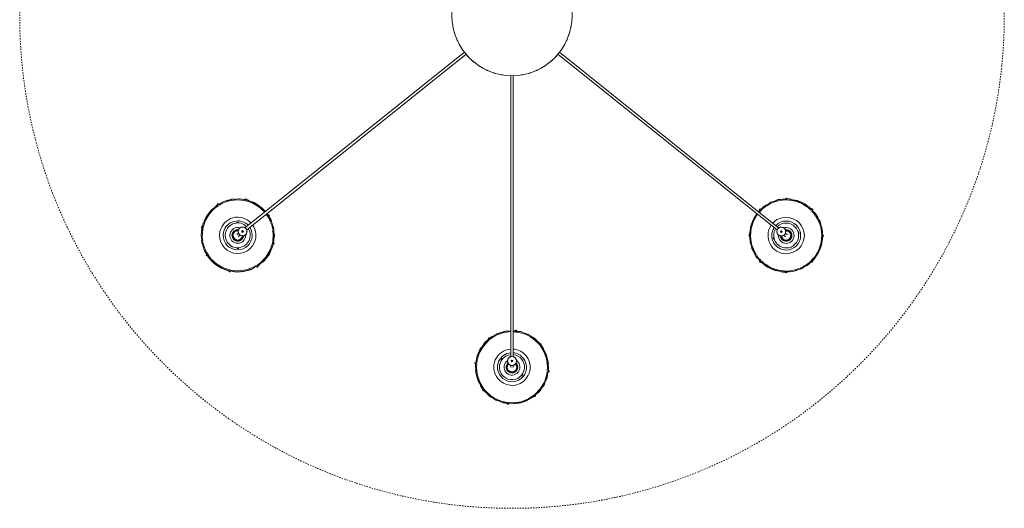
# Model space of a CAD drawing. Header units: millimetres. Extents: x 2868 to 10853, y -1210 to 7822.
# Tile 13 of 21: x 2868 to 5110, y 5473 to 6585. Entities that reach past the tile are written whole.
import ezdxf

# ---------------------------------------------------------------- set-up
doc = ezdxf.new("R2010")
doc.units = ezdxf.units.MM
doc.linetypes.add('Dash', pattern=[6, 3, -3])
doc.layers.add('A-ANNO-DIMS', color=7, linetype='Dash', lineweight=15, true_color=0xd2d2d2)
doc.layers.add('E-LITE-EQPM', color=7, linetype='Continuous', lineweight=20)

# ---------------------------------------------------------------- blocks, each defined once
blk = doc.blocks.new('62802-7L - 64314-44-7L SAMBA Black_ribbon beige pendant lamp ø450-7L-659210-Planta_PDF')
at = {"layer": 'E-LITE-EQPM'}
for p, q in [((-10.2, 883.4), (-10, 881.5)), ((-8, 881.9), (-8.2, 883.6)), ((-63.5, 852.2), (-64.9, 853.3)), ((-64.6, 852.4), (-59.3, 857.7)), ((-64.4, 853), (-60.5, 856.9)), ((51.8, 866.2), (50.5, 864.6)), ((52.2, 863.6), (53.3, 864.9)), ((52.7, 864.3), (53, 864)), ((-66.2, 851.8), (-64.6, 850.5)), ((83.4, 810.2), (81.5, 810)), ((81.9, 808), (83.6, 808.2)), ((82.2, 811.7), (82.5, 810.1)), ((-81.9, 792), (-83.6, 791.8)), ((-83.4, 789.8), (-81.5, 790)), ((-82.2, 788.3), (-82.5, 789.9)), ((-4.4, 794.7), (-3, 795.2)), ((-3, 795), (-3, 795.9)), ((3, 795.9), (3, 795)), ((8.4, 793.3), (7.6, 792.7)), ((10.2, 791.9), (8.8, 790.9)), ((9.5, 787.8), (10.7, 787.8)), ((10.7, 787.3), (9.6, 787.3)), ((10.7, 785.8), (10.7, 787.8)), ((10.7, 783.8), (10.7, 785.8)), ((-3, 136.5), (-3, 776.6)), ((4.4, 777), (3, 776.5)), ((3, 776.6), (3, 136.5)), ((10.7, 783.8), (9.5, 783.8)), ((10.7, 784.3), (9.6, 784.3)), ((64.6, 747.6), (59.3, 742.3)), ((64.4, 747), (60.3, 742.9)), ((63.5, 747.8), (64.9, 746.7)), ((66.2, 748.2), (64.6, 749.5)), ((-52.2, 736.4), (-53.3, 735.1)), ((-51.8, 733.8), (-50.5, 735.4)), ((-3, 717.2), (-7.8, 717.6)), ((3, 719.5), (7.3, 719.8)), ((11.5, 718), (3, 716.9)), ((8, 718.1), (8.2, 716.4)), ((10.2, 716.6), (10, 718.5)), ((6.4, 717.1), (3, 716.6)), ((623.3, 584.3), (623.3, 582.4)), ((624.8, 583.5), (632.2, 582.7)), ((625.3, 582.6), (625.3, 584.3)), ((625.4, 583.7), (631.1, 583)), ((-643.8, 581.8), (-643.4, 580)), ((-642.1, 581.3), (-641.9, 581.3)), ((-641.5, 580.6), (-641.8, 582.2)), ((-641.8, 581.3), (-641.2, 581.4)), ((-582.2, 571.6), (-580.7, 570.8)), ((-580.3, 571.5), (-581.3, 569.9)), ((-579.5, 569.1), (-578.6, 570.4)), ((-695.9, 544.2), (-694.5, 543.3)), ((-693.4, 545), (-694.9, 545.9)), ((563.7, 557.1), (564.8, 558.4)), ((564.2, 559), (565.4, 557.7)), ((566.9, 559.1), (565.6, 560.4)), ((683, 560.4), (681.6, 559)), ((683.1, 557.7), (684.4, 559)), ((-542.7, 519.3), (-544.5, 518.9)), ((-544.1, 517), (-542.3, 517.4)), ((-543.2, 517.7), (-542.3, 510.2)), ((-542.9, 517.2), (-542.2, 511.4)), ((-622.5, 494.6), (-623.1, 495.1)), ((-623.1, 493.3), (-622.6, 494.7)), ((-619.4, 499.8), (-618.7, 499.3)), ((-614, 502.4), (-614.1, 501.4)), ((-611.8, 502.9), (-611.9, 501.2)), ((-609.1, 499.8), (-608.3, 500.8)), ((-607.9, 500.5), (-608.6, 499.6)), ((-606.7, 499.6), (-608.3, 500.8)), ((-605.1, 498.3), (-606.7, 499.6)), ((-605.5, 498.6), (-606.2, 497.8)), ((-605.1, 498.3), (-605.9, 497.3)), ((542, 501.3), (540.3, 501.3)), ((540.3, 499.3), (542.1, 499.3)), ((541.1, 500.8), (541.2, 501)), ((617.3, 500.4), (618.7, 499.6)), ((618.5, 499.5), (619.2, 500.1)), ((622.9, 495.4), (622.3, 494.8)), ((708.3, 501.3), (706.4, 501.3)), ((706.6, 499.3), (708.3, 499.3)), ((707.4, 499.8), (707.4, 499.6)), ((707.4, 499.4), (707.4, 498.9)), ((-706.1, 482.9), (-706.7, 488.7)), ((-704.9, 483.1), (-706.7, 482.7)), ((-705.8, 482.4), (-706.6, 489.8)), ((-706.2, 480.7), (-704.4, 481.1)), ((-108.5, 83), (-608.1, 483.1)), ((-604.4, 487.8), (-104.7, 87.7)), ((-603.8, 489.1), (-604.3, 487.7)), ((104.7, 87.7), (604.2, 488)), ((607.9, 483.3), (108.5, 83.1)), ((609.1, 482.5), (607.8, 483.2)), ((618.4, 481.8), (617.6, 482.8)), ((618.8, 482.1), (618.1, 483)), ((618.4, 481.8), (619.9, 483)), ((619.9, 483), (621.5, 484.3)), ((621.1, 484), (620.4, 484.9)), ((620.7, 485.3), (621.5, 484.3)), ((624.3, 487.3), (622.6, 487.7)), ((624.3, 489.5), (623.3, 489.8)), ((-559.7, 452), (-557.3, 455.6)), ((-553.3, 457.8), (-557.7, 450.5)), ((-555.7, 453.2), (-557.5, 450.3)), ((-555.5, 455.1), (-554.1, 454.2)), ((-553, 455.9), (-554.6, 456.9)), ((557.8, 450.8), (555.1, 454.9)), ((-669.4, 431.1), (-670.3, 429.6)), ((-668.6, 428.6), (-667.6, 430.1)), ((-666.7, 428.5), (-668.2, 429.3)), ((-561.7, 446), (-565, 442.4)), ((563.6, 443.4), (561.1, 445.8)), ((567.5, 440.1), (561.3, 446)), ((563.3, 447.6), (566.3, 444.3)), ((565.5, 442.9), (564.2, 441.6)), ((565.6, 440.2), (567, 441.6)), ((681.7, 441.5), (683, 440.2)), ((684.4, 441.6), (683, 443)), ((684.8, 443.4), (683.7, 442.2)), ((-607.5, 419.6), (-607.1, 417.8)), ((-606.8, 418.8), (-607, 418.8)), ((-605.2, 418.3), (-605.6, 420.1)), ((623.8, 417.1), (616.3, 417.9)), ((623.2, 416.9), (617.4, 417.5)), ((623.3, 418), (623.3, 416.3)), ((625.3, 416.3), (625.3, 418.1))]:
    blk.add_line(p, q, dxfattribs=at)
at = {"layer": 'E-LITE-EQPM', "flags": 128}
for points in [[(-64.8, 851.9), (-52, 864.7), (-36.8, 874.4), (-19.8, 880.6), (-1.8, 883), (16.2, 881.4), (33.4, 876), (49.1, 867), (62.4, 854.7), (72.8, 839.9), (79.7, 823.2), (82.9, 805.4), (82.1, 787.3), (77.4, 769.9), (69, 753.8), (64.8, 748.1)], [(-42.3, 871.4), (-37.1, 874.8), (-33.9, 876)], [(-41, 872), (-36.9, 874.6), (-32.3, 876.3)], [(-25.3, 876.5), (-31.9, 874.5), (-37.9, 871.1)], [(-26.3, 878.5), (-19.9, 880.8), (-16.9, 881.2)], [(-24.1, 879.6), (-20, 881.1), (-10.1, 882.4)], [(-8.3, 880.1), (-14.8, 879.7), (-23.3, 877.1)], [(-11.5, 882), (-1.9, 883.2), (7.8, 882.4)], [(76.8, 824.3), (73.7, 833.7), (64.5, 849), (52.2, 862), (37.3, 871.9), (20.7, 878.4), (3, 881), (-7.3, 880.2)], [(-6.4, 882.9), (-2.1, 883.5), (16, 882), (20, 880.7)], [(13.2, 881.9), (16.1, 881.7), (22.7, 879.6)], [(22.7, 879.9), (33.3, 876.6), (49.1, 867.6), (51.2, 865.6)], [(28.8, 877.7), (33.4, 876.3), (37.6, 873.8)], [(-39.6, 870.1), (-47.5, 865.7), (-60.7, 853.7), (-63.2, 850.7)], [(-56.5, 860.9), (-52.3, 865.1), (-47.1, 868.4)], [(-54.2, 862.8), (-52.2, 864.9), (-46.4, 868.6)], [(43.2, 870.6), (49.1, 867.2), (51.3, 865.2)], [(55.4, 861.5), (62.5, 855), (68.1, 846.9)], [(56.9, 860.4), (62.5, 855.4), (65, 851.9)], [(-3, 717.4), (-16.2, 718.6), (-33.4, 724), (-49.1, 733), (-62.4, 745.3), (-72.8, 760.1), (-79.7, 776.8), (-82.9, 794.6), (-82.1, 812.7), (-77.4, 830.1), (-69, 846.2), (-64.8, 851.9)], [(-82.8, 806.6), (-82.6, 812.1), (-78.1, 829.7), (-73.4, 838.7)], [(-63.2, 850.7), (-72.8, 835.6), (-78.8, 818.8), (-80.1, 808.3)], [(-78.4, 827.2), (-77.7, 829.9), (-74.5, 836.1)], [(-71.6, 842.4), (-69.8, 845.8), (-65.7, 851.4)], [(-71.5, 841.8), (-69.4, 846), (-65.4, 851.4)], [(70.7, 843.8), (73, 840.6), (75.1, 835.5)], [(71.3, 842.4), (72.9, 840.2), (75.6, 833.8)], [(76.9, 831.3), (80, 823.8), (81.2, 817.7)], [(-82.7, 803), (-82.3, 812.4), (-80.4, 819.6)], [(-80.2, 807.6), (-81, 801), (-80.2, 792.2)], [(-9, 790.7), (-12.6, 796.6), (-12.5, 803.7), (-10.2, 808.1)], [(-10.2, 808.1), (-4.4, 812.3), (2.7, 812.7), (9, 809.4), (12.6, 803.4), (12.5, 796.3), (10.2, 791.9)], [(-8.4, 806.7), (-3.1, 810.3), (3.4, 810.2), (8.6, 806.5), (10.7, 800.4), (9.1, 794.2), (8.4, 793.3)], [(79.9, 810), (79.3, 816.7), (77.1, 823.3)], [(78, 827.9), (79.9, 823.5), (80.7, 818.6)], [(80.2, 792.4), (81, 799), (80.2, 807.8)], [(81.9, 812.3), (83, 805.7), (82.9, 802.6)], [(82.9, 808.1), (83.3, 806), (83.2, 802.7)], [(-82.9, 791.9), (-83.3, 794), (-83.2, 797.2)], [(-81.9, 787.7), (-83, 794.3), (-82.9, 797.2)], [(-79.9, 790), (-79.3, 783.3), (-77.1, 776.7)], [(-7.5, 792.8), (-8.6, 793.5), (-10.7, 799.6), (-9.1, 805.8), (-8.4, 806.7)], [(-9.8, 786.5), (-9.9, 788.8), (-8.8, 790.3)], [(-8.8, 781.2), (-9.7, 782.5), (-9.8, 785)], [(-8, 791.5), (-6.3, 794), (-5.1, 794.4)], [(-3, 795.9), (-3, 799.4), (-3, 800)], [(3, 800), (3, 798.1), (3, 795.9)], [(3, 795.2), (6, 794.2), (8, 791.5)], [(8.8, 790.5), (9.7, 789.2), (9.8, 787.8)], [(63.2, 749.3), (72.8, 764.4), (78.8, 781.2), (80.1, 791.7)], [(82.8, 793.4), (82.6, 787.9), (78.1, 770.3), (73.4, 761.3)], [(82.7, 797), (82.3, 787.6), (80.4, 780.4)], [(-75.4, 765.2), (-80, 776.2), (-81.2, 782.3)], [(-78, 772.1), (-79.9, 776.5), (-80.7, 781.4)], [(-76.7, 775.4), (-73.7, 766.3), (-64.5, 751), (-52.2, 738), (-37.3, 728.1), (-20.7, 721.6), (-3, 719)], [(-71.2, 757.4), (-72.9, 759.8), (-75.6, 766.2)], [(-69.9, 755.1), (-73, 759.4), (-74.4, 762.8)], [(-3, 776.5), (-6, 777.5), (-8, 780.2)], [(8, 780.2), (6.3, 777.7), (5.2, 777.3)], [(9.8, 783.8), (9.9, 782.9), (8.8, 781.3)], [(78.4, 772.8), (77.7, 770.1), (74.5, 763.9)], [(-55.4, 738.5), (-62.5, 745), (-68.1, 753.1)], [(-52.7, 735.7), (-62.5, 744.6), (-64.1, 746.9)], [(64.8, 748.1), (52, 735.3), (36.8, 725.6), (19.8, 719.4), (3, 717.1)], [(39.6, 729.9), (47.5, 734.3), (60.7, 746.3), (63.2, 749.3)], [(71.5, 758.2), (69.4, 754), (65.3, 748.4)], [(71.6, 757.6), (69.8, 754.2), (65.6, 748.4)], [(-45.2, 730.2), (-49.1, 732.4), (-51.4, 734.6)], [(-43, 729.3), (-49.1, 732.8), (-51.3, 734.8)], [(-22.7, 720.1), (-33.3, 723.4), (-40, 727.3)], [(-28.8, 722.3), (-33.4, 723.7), (-37.6, 726.2)], [(-13.2, 718.1), (-16.1, 718.3), (-22.7, 720.4)], [(-3, 716.9), (-16, 718), (-20, 719.3)], [(8.3, 719.9), (14.8, 720.3), (23.3, 722.9)], [(24.1, 720.4), (20, 718.9), (10.1, 717.6)], [(26.3, 721.5), (19.9, 719.2), (16.9, 718.8)], [(25.3, 723.5), (31.9, 725.5), (37.9, 728.9)], [(41, 728), (36.9, 725.4), (32.3, 723.7)], [(42.3, 728.6), (37.1, 725.2), (33.9, 724)], [(54.2, 737.2), (52.2, 735.1), (46.4, 731.4)], [(56.5, 739.1), (52.3, 734.9), (47.1, 731.6)], [(-705.5, 481.9), (-707.5, 499.9), (-705.6, 517.9), (-699.8, 535), (-690.4, 550.5), (-677.9, 563.6), (-662.9, 573.6), (-646.1, 580.2), (-628.2, 583), (-610.1, 581.8), (-592.8, 576.8), (-576.9, 568.1), (-563.3, 556.2), (-552.6, 541.6), (-545.3, 525), (-543.4, 518.2)], [(-637.8, 581.7), (-628.4, 583.2), (-618.5, 582.6)], [(-636, 582.3), (-628.6, 583.4), (-624.3, 583.2)], [(558, 451), (550.6, 462), (544.1, 478.8), (541.3, 496.7), (542.5, 514.8), (547.6, 532.1), (556.3, 548), (568.2, 561.6), (582.8, 572.2), (599.4, 579.5), (617.1, 583), (624.3, 583.3)], [(612.2, 582.3), (616.8, 583.2), (623.8, 583.5)], [(612.6, 582.6), (616.4, 583.4), (623.5, 583.7)], [(624.3, 583.3), (642.3, 581.3), (659.4, 575.5), (674.8, 566.1), (687.9, 553.6), (697.9, 538.6), (704.5, 521.7), (707.2, 503.8), (706, 485.8), (701, 468.4), (692.2, 452.6), (680.3, 439), (665.7, 428.3), (649.1, 421.1), (631.4, 417.6), (624.3, 417.2)], [(-693.2, 546.8), (-690.9, 550.6), (-678.4, 563.8), (-674.9, 566.1)], [(-594.8, 574.9), (-604.7, 578.6), (-622.4, 581), (-640.2, 579.5), (-657.3, 574.1), (-672.7, 565.1), (-685.8, 553), (-691.7, 544.4)], [(-680.2, 561.6), (-678.2, 563.7), (-672.4, 567.5)], [(-672.6, 567.7), (-663.4, 573.9), (-646.5, 580.6), (-643.4, 581.1)], [(-667.1, 571.1), (-663.1, 573.8), (-658.6, 575.6)], [(-652.6, 577.9), (-646.3, 580.4), (-643.3, 580.8)], [(-614.4, 582.6), (-610.5, 582.4), (-605.2, 580.9)], [(-613.2, 582.2), (-610.3, 582.1), (-603.6, 580.1)], [(-600.8, 579.6), (-593.1, 577.4), (-587.5, 574.4)], [(-597.5, 578.4), (-592.9, 577.1), (-588.6, 574.7)], [(-582.2, 568.6), (-588, 572.4), (-594.3, 574.7)], [(-582.9, 571.6), (-577, 568.4), (-574.7, 566.4)], [(-568.4, 557.9), (-573, 562.6), (-580.5, 567.5)], [(-579, 569.8), (-577.1, 568.8), (-574.6, 566.7)], [(-570.5, 562.7), (-563.3, 556.5), (-558.9, 550.5)], [(-567.6, 560.6), (-563.4, 557), (-552.5, 542.4), (-548.3, 533.2)], [(563.5, 556.4), (567.9, 561.5), (570.4, 563.3)], [(566.1, 559.9), (567.5, 561.5), (570.2, 563.5)], [(580, 567.6), (574.4, 564.2), (568, 557.9)], [(574.9, 566.7), (582.5, 572.3), (589.3, 575.3)], [(577.6, 569), (582.1, 572.3), (598.6, 579.7), (608.6, 581.8)], [(624.3, 581.3), (606.5, 579.3), (589.6, 573.5), (580.7, 568)], [(596.5, 578.5), (599.1, 579.6), (605.9, 581)], [(654.2, 575.1), (645.8, 578.4), (628.2, 581.2), (624.3, 581.3)], [(636.5, 582.4), (642.3, 581.8), (648.2, 579.8)], [(639.4, 581.9), (642.3, 581.6), (648.8, 579.3)], [(653.5, 578), (659.5, 576), (662.4, 574.2)], [(655, 577.2), (659.4, 575.7), (663.6, 573.2)], [(668.1, 567.9), (662.4, 571.8), (656.1, 574.3)], [(669.1, 569.9), (674.9, 566.3), (677.1, 564.3)], [(681.6, 556.9), (677.2, 561.7), (669.8, 566.7)], [(671.3, 568.9), (675, 566.6), (682.2, 559.8)], [(-701.7, 530.9), (-700.3, 535.1), (-695.1, 543.7)], [(-692.1, 543.8), (-695.9, 538.3), (-699.2, 530)], [(-695.6, 542.3), (-690.6, 550.5), (-683.9, 557.6)], [(-545.4, 517.7), (-551.2, 534.6), (-560.5, 549.8), (-567.9, 557.4)], [(-554.2, 544.3), (-552.6, 542), (-549.7, 535.6)], [(557.1, 544.7), (551.9, 536.7), (545.7, 519.9), (543.3, 502.2), (544.8, 484.4), (550.2, 467.4), (559.2, 452)], [(546.5, 529.2), (547.3, 532), (550.6, 538.1)], [(550, 537.4), (555.6, 547.8), (559.7, 552.6)], [(553.8, 543.8), (556, 547.9), (559.2, 551.6)], [(566.4, 556.4), (561.6, 551.7), (558, 546.1)], [(681, 560.5), (688, 553.8), (693.5, 545.7)], [(691.2, 455.5), (696.7, 463.9), (702.9, 480.6), (705.3, 498.3), (703.7, 516.1), (698.3, 533.1), (689.3, 548.6), (682.2, 556.3)], [(684.9, 557.1), (688.1, 554.1), (698.2, 539), (699.8, 535.1)], [(696.5, 541.2), (698.1, 538.8), (700.6, 532.3)], [(-706.7, 511.6), (-706, 517.9), (-705, 521.1)], [(-706.3, 513.1), (-705.8, 517.9), (-704.2, 522.5)], [(-700, 528.1), (-702.6, 521.7), (-703.6, 515.1)], [(-702.2, 528.6), (-700, 535), (-698.5, 537.6)], [(-543.4, 518.2), (-541.4, 500.2), (-543.4, 482.2), (-549.2, 465.1), (-557.9, 450.6)], [(-547.1, 529.7), (-545.2, 525.4), (-543.4, 518.7)], [(-546.7, 529.4), (-545.1, 525.9), (-543.2, 519)], [(-545, 487.2), (-543.5, 496), (-544.6, 513.9), (-545.4, 517.7)], [(541.2, 501.1), (542, 514.4), (542.7, 517)], [(541.7, 505.1), (542.3, 514.6), (545, 524.1)], [(545.5, 526.8), (547, 531.9), (548.7, 535.1)], [(700.8, 532.5), (704.9, 522.1), (707.7, 504.2), (707.5, 501.1)], [(702.9, 526.4), (704.7, 521.9), (705.4, 517.1)], [(-707.3, 494), (-708, 499.8), (-707.3, 506)], [(-707.4, 496.9), (-707.7, 499.9), (-707, 506.7)], [(-704, 512.9), (-705.4, 504), (-704.3, 486.2), (-703.5, 482.4)], [(-637.2, 497.2), (-636.8, 504.3), (-632.7, 510.1), (-626.2, 512.9), (-619.2, 512), (-613.8, 507.4), (-611.8, 502.9)], [(-622.8, 487.2), (-629.7, 488.1), (-635.2, 492.6), (-637.2, 497.2)], [(-635, 497.7), (-634.4, 504.1), (-630.3, 509), (-624.2, 510.8), (-618.1, 508.7), (-614.3, 503.5), (-614, 502.4)], [(-623.5, 489.6), (-624.8, 489.3), (-630.8, 491.4), (-634.6, 496.6), (-635, 497.7)], [(-623.1, 495.1), (-625.9, 497.3), (-626.4, 497.7)], [(-622.6, 502.4), (-621.1, 501.2), (-619.4, 499.8)], [(-618.9, 499.3), (-616.2, 501.1), (-613, 501)], [(-611.6, 500.9), (-609.9, 500.9), (-608.9, 500.1)], [(-605.7, 497.6), (-605, 497.1), (-604.4, 495.2)], [(-604, 493.9), (-603.1, 491.1), (-603.5, 489.8)], [(-541.6, 503.1), (-541.2, 500.2), (-542, 493.4)], [(-541.6, 506), (-541, 500.2), (-541.6, 494)], [(541.6, 491.9), (540.9, 496.3), (541.1, 499.5)], [(542.2, 489.6), (541.1, 496.5), (541.3, 499.5)], [(604.1, 487.9), (603, 490.9), (603.8, 494.1)], [(604.1, 495.3), (604.5, 496.9), (606.5, 498.6)], [(607.6, 499.5), (609.3, 501), (611.2, 501.1)], [(611.4, 501.5), (613.8, 508), (619.4, 512.3), (624.3, 513.3)], [(612.6, 501.2), (615.6, 501.4), (616.7, 500.8)], [(613.9, 501.6), (613.9, 502.9), (617.2, 508.4), (623.1, 511), (624.3, 511)], [(619.2, 500.1), (622, 502.3), (622.4, 502.6)], [(622.4, 495), (623.5, 492), (622.6, 488.7)], [(626.2, 497.9), (624.7, 496.8), (622.9, 495.4)], [(624.3, 513.3), (631.1, 511.4), (635.9, 506.2), (637.2, 499.2), (634.8, 492.6), (629.2, 488.2), (624.3, 487.3)], [(624.3, 511), (630.4, 509.1), (634.3, 504), (634.7, 497.6), (631.3, 492.2), (625.4, 489.6), (624.3, 489.5)], [(706.9, 495.5), (706.3, 485.9), (703.5, 476.5)], [(707, 493.6), (706.6, 486.1), (705.4, 482)], [(706.4, 510.7), (707.4, 504), (707.2, 501)], [(-702.3, 470.6), (-703.9, 474.2), (-705.8, 481.1)], [(-701.8, 470.3), (-703.7, 474.7), (-705.6, 481.4)], [(-561.9, 446.1), (-571, 436.5), (-586, 426.4), (-602.9, 419.9), (-620.8, 417.1), (-638.8, 418.3), (-656.2, 423.3), (-672, 432), (-685.6, 443.9), (-696.4, 458.5), (-703.6, 475), (-705.5, 481.9)], [(-703.5, 482.4), (-697.7, 465.5), (-688.4, 450.2), (-681, 442.7)], [(-622.8, 488.5), (-623.7, 491.3), (-623.3, 492.6)], [(-620.1, 484), (-621.9, 485.3), (-622.4, 487.1)], [(-615.3, 481.4), (-616.9, 481.5), (-618.9, 483)], [(-608, 483), (-610.6, 481.3), (-614, 481.4)], [(-546.8, 471.5), (-548.9, 465), (-550.5, 462.5)], [(-548.9, 472), (-546.4, 478.4), (-545.3, 485)], [(-542.6, 487), (-543.2, 482.2), (-544.7, 477.6)], [(-542.2, 488.4), (-542.9, 482.2), (-544, 479)], [(547.7, 468.1), (543.7, 478.4), (542.5, 486)], [(545.6, 474.2), (543.9, 478.6), (543.1, 483.5)], [(613.8, 481.6), (610.8, 481.4), (609.7, 482.1)], [(617.8, 482.5), (617.1, 481.9), (615.2, 481.7)], [(622.3, 487.5), (621.9, 485.9), (620.9, 485.1)], [(702, 471.3), (701.2, 468.6), (697.9, 462.5)], [(702.7, 472.5), (701.6, 468.7), (698.9, 463.8)], [(-681.4, 439.5), (-685.6, 443.1), (-696.4, 457.7), (-700.6, 466.9)], [(-694.7, 455.8), (-696.4, 458.1), (-699.2, 464.5)], [(-678.5, 437.3), (-685.6, 443.6), (-690.1, 449.6)], [(-556.7, 456.5), (-553, 461.8), (-549.7, 470.1)], [(-547.3, 469.2), (-548.7, 465), (-553.8, 456.4)], [(552.1, 459.4), (550.5, 461.8), (548, 468.2)], [(557.6, 450.7), (550.3, 461.5), (548.8, 465.4)], [(682.2, 444.2), (686.9, 448.9), (690.6, 454.5)], [(696.8, 459.8), (692.9, 452.7), (688.8, 448)], [(694.8, 456.8), (692.6, 452.7), (689.3, 448.9)], [(-680.5, 442.2), (-675.9, 437.4), (-668.4, 432.6)], [(-670, 430.3), (-671.8, 431.3), (-674.3, 433.4)], [(-666, 428.4), (-672, 431.7), (-674.2, 433.7)], [(-666.7, 431.4), (-661, 427.7), (-654.7, 425.3)], [(-653.2, 424.8), (-644.2, 421.4), (-626.5, 419), (-608.7, 420.6), (-591.7, 425.9), (-576.2, 434.9), (-563.1, 447.1)], [(-576.3, 432.4), (-585.5, 426.2), (-592.7, 423.3)], [(-581.8, 429), (-585.8, 426.3), (-590.4, 424.5)], [(-568.8, 438.5), (-570.8, 436.4), (-576.5, 432.6)], [(-561.5, 445.8), (-570.5, 436.3), (-574, 434)], [(624.3, 417.2), (606.3, 419.2), (589.2, 425), (573.7, 434.4), (561.5, 446.1)], [(577.3, 431.7), (573.5, 434), (566.3, 440.9)], [(567, 443.7), (571.4, 438.9), (578.7, 433.9)], [(579.5, 430.7), (573.6, 434.2), (571.5, 436.3)], [(580.4, 432.7), (586.1, 428.8), (592.5, 426.3)], [(593.7, 423.3), (589.1, 424.8), (585, 427.3)], [(595, 422.6), (589.1, 424.6), (586.3, 426.2)], [(624.3, 419.2), (642, 421.2), (658.9, 427), (667.9, 432.5)], [(670.9, 431.5), (666.5, 428.2), (649.9, 420.8), (640, 418.8)], [(673.7, 433.9), (666.1, 428.3), (659.2, 425.3)], [(668.5, 432.9), (674.1, 436.4), (680.5, 442.6)], [(685.1, 444.1), (680.6, 439), (678.2, 437.2)], [(682.4, 440.7), (681, 439), (678.4, 437.1)], [(-644.5, 419.4), (-655.9, 422.7), (-661.4, 425.7)], [(-651.5, 421.7), (-656, 423), (-660.4, 425.4)], [(-635.8, 417.8), (-638.6, 418), (-645.3, 419.9)], [(-633.2, 417.4), (-638.4, 417.7), (-641.9, 418.7)], [(-611.1, 418.4), (-620.6, 416.9), (-630.4, 417.5)], [(-607.2, 418.7), (-620.3, 416.6), (-623, 416.8)], [(-596.2, 422.3), (-602.7, 419.7), (-605.6, 419.2)], [(-598.3, 421.1), (-602.4, 419.5), (-605.5, 419)], [(594.4, 425.5), (602.7, 422.2), (620.4, 419.3), (624.3, 419.2)], [(609.2, 418.7), (606.3, 419), (599.8, 421.2)], [(612, 418.1), (606.2, 418.7), (600.3, 420.7)], [(636.4, 418.3), (631.7, 417.4), (624.8, 417.1)], [(636, 417.9), (632.2, 417.2), (625, 416.8)], [(652.1, 422.1), (649.5, 420.9), (642.6, 419.6)]]:
    blk.add_lwpolyline(points, dxfattribs=at)
at = {"layer": 'E-LITE-EQPM'}
for centre, radius, start, end in [((-9.2, 883.5), 1, 6.2921, 186.2921), ((-9.2, 883.5), 1, 186.2921, 6.2921), ((-65.6, 852.5), 1, 51.2921, 231.2921), ((-65.6, 852.5), 1, 231.2921, 51.2921), ((52.5, 865.6), 1, 141.2921, 321.2921), ((52.5, 865.6), 1, 321.2921, 141.2921), ((0, 800), 41.4, 321.2921, 141.2921), ((0, 800), 33, 321.2921, 141.2921), ((0, 800), 41.4, 141.2921, 265.8371), ((0, 800), 33, 141.2921, 264.7808), ((0, 800), 28.4, 141.2921, 263.8753), ((0, 800), 28.4, 321.2921, 141.2921), ((0, 800), 18, 141.2921, 234.9589), ((0, 800), 18, 321.2921, 141.2921), ((0, 800), 13, 141.2921, 163.7921), ((0, 800), 13.1, 141.2921, 161.2921), ((0, 800), 12.1, 141.2921, 224.4373), ((0, 800), 12, 141.2921, 224.4127), ((0, 800), 13.1, 121.2921, 141.2921), ((0, 800), 13, 118.3055, 141.2921), ((0, 800), 12.1, 321.2921, 141.2921), ((0, 800), 12, 321.2921, 141.2921), ((0, 800), 13.1, 101.2921, 111.2921), ((0, 800), 13.1, 81.2921, 91.2921), ((0, 800), 13, 28.7921, 73.7921), ((0, 800), 13.1, 61.2921, 72.2262), ((0, 800), 13.1, 30.3737, 41.2921), ((0, 800), 29.8, 33.2921, 42.2921), ((83.5, 809.2), 1, 96.2921, 276.2921), ((83.5, 809.2), 1, 276.2921, 96.2921), ((-83.5, 790.8), 1, 96.2921, 276.2921), ((-83.5, 790.8), 1, 276.2921, 96.2921), ((0, 800), 13.1, 171.2921, 181.2921), ((0, 800), 13, 186.2921, 225.5417), ((0, 800), 13.1, 191.2921, 201.2921), ((0, 800), 13.1, 210.358, 221.2921), ((0, 785.8), 10, 90, 270), ((0, 800), 3, 165, 180), ((0, 800), 3, 180, 191.588), ((0, 785.8), 2, 90, 270), ((0, 785.8), 2, 90, 270), ((0, 785.8), 10, 270, 90), ((0, 785.8), 2, 270, 90), ((0, 785.8), 2, 270, 90), ((0, 800), 3, 0, 15), ((0, 800), 3, 348.4123, 0), ((0, 800), 12, 314.8477, 321.2921), ((0, 800), 12.1, 314.8447, 321.2921), ((0, 785.8), 10.3, 30, 32.0576), ((0, 800), 13, 313.7008, 321.2921), ((0, 800), 13.1, 314.1002, 321.2921), ((0, 800), 13, 321.2921, 343.7921), ((0, 800), 13.1, 321.2921, 341.2921), ((0, 800), 18, 307.4866, 321.2921), ((0, 800), 13, 6.2921, 28.5399), ((0, 800), 13.1, 11.2921, 21.2921), ((0, 800), 13.1, 351.2921, 1.2921), ((0, 800), 29.8, 213.2921, 222.2921), ((0, 785.8), 10.3, 210, 212.0576), ((0, 800), 28.4, 276.1316, 321.2921), ((0, 800), 33, 275.2108, 321.2921), ((0, 800), 41.4, 274.1552, 321.2921), ((65.6, 747.5), 1, 51.2921, 231.2921), ((65.6, 747.5), 1, 231.2921, 51.2921), ((-52.5, 734.4), 1, 141.2921, 321.2921), ((-52.5, 734.4), 1, 321.2921, 141.2921), ((9.2, 716.5), 1, 6.2921, 186.2921), ((9.2, 716.5), 1, 186.2921, 6.2921), ((-642.8, 582), 1, 12.6064, 192.6064), ((624.3, 584.3), 1, 0, 180), ((624.3, 584.3), 1, 180, 0), ((-642.8, 582), 1, 192.6064, 12.6064), ((-579.5, 571), 1, 147.6064, 327.6064), ((-579.5, 571), 1, 327.6064, 147.6064), ((564.9, 559.7), 1, 45, 225), ((683.7, 559.7), 1, 315, 135), ((-695.4, 545), 1, 57.6064, 237.6064), ((-695.4, 545), 1, 237.6064, 57.6064), ((-624.5, 500), 41.4, 12.6064, 192.6064), ((564.9, 559.7), 1, 225, 45), ((624.3, 500.3), 41.4, 90, 214.545), ((624.3, 500.3), 41.4, 270, 90), ((683.7, 559.7), 1, 135, 315), ((-624.5, 500), 33, 12.6064, 192.6064), ((-624.5, 500), 28.4, 12.6064, 192.6064), ((-624.5, 500), 18, 12.6064, 192.6064), ((-624.5, 500), 29.8, 120.3049, 120.6064), ((-624.5, 500), 29.8, 102.6064, 102.8162), ((-624.5, 500), 29.8, 84.6064, 93.6064), ((-542.5, 518.4), 1, 102.6064, 282.6064), ((-542.5, 518.4), 1, 282.6064, 102.6064), ((624.3, 500.3), 33, 90, 213.4887), ((624.3, 500.3), 28.4, 90, 212.5832), ((624.3, 500.3), 18, 90, 183.6668), ((624.3, 500.3), 33, 270, 90), ((624.3, 500.3), 28.4, 270, 90), ((624.3, 500.3), 18, 270, 90), ((-624.5, 500), 28.4, 192.6064, 315.1895), ((-624.5, 500), 18, 192.6064, 286.2732), ((-624.5, 500), 13.1, 172.6064, 192.6064), ((-624.5, 500), 13, 170.1064, 192.6064), ((-624.5, 500), 13.1, 192.6064, 212.6064), ((-624.5, 500), 13, 192.6064, 215.1064), ((-624.5, 500), 13.1, 152.6064, 162.6064), ((-624.5, 500), 12.1, 12.6064, 192.6064), ((-624.5, 500), 12, 12.6064, 192.6064), ((-624.5, 500), 12.1, 192.6064, 275.7516), ((-624.5, 500), 12, 192.6064, 275.7269), ((-624.5, 500), 13.1, 132.6064, 142.6064), ((-624.5, 500), 13, 57.6064, 125.1064), ((-624.5, 500), 13.1, 112.6064, 123.5405), ((-624.5, 500), 3, 216.3143, 231.3143), ((-624.5, 500), 3, 231.3143, 242.7501), ((-624.5, 500), 13.1, 81.688, 92.6064), ((-613.4, 491.2), 10, 141.3143, 321.3143), ((-624.5, 500), 3, 51.3143, 66.3143), ((-624.5, 500), 3, 39.9519, 51.3143), ((-613.4, 491.2), 10, 321.3143, 141.3143), ((-624.5, 500), 13.1, 62.6064, 72.6064), ((-624.5, 500), 13.1, 42.6064, 52.6064), ((-624.5, 500), 13, 12.6064, 35.1064), ((-624.5, 500), 13.1, 12.6064, 32.6064), ((-624.5, 500), 12, 6.2962, 12.6064), ((-624.5, 500), 12.1, 6.1589, 12.6064), ((-613.4, 491.2), 10.3, 81.3143, 83.3718), ((-624.5, 500), 13, 5.7146, 12.6064), ((-624.5, 500), 13.1, 5.4144, 12.6064), ((-624.5, 500), 18, 358.8008, 12.6064), ((-624.5, 500), 28.4, 327.4458, 12.6064), ((-624.5, 500), 33, 326.525, 12.6064), ((-624.5, 500), 41.4, 325.4695, 12.6064), ((540.3, 500.3), 1, 90, 270), ((540.3, 500.3), 1, 270, 90), ((624.3, 500.3), 29.8, 162, 171), ((613.2, 491.4), 10, 38.7079, 218.7079), ((613.2, 491.4), 10.3, 158.7079, 160.7655), ((613.2, 491.4), 10, 218.7079, 38.7079), ((613.2, 491.4), 2, 38.7079, 218.7079), ((613.2, 491.4), 2, 38.7079, 218.7079), ((624.3, 500.3), 13, 135, 174.2496), ((624.3, 500.3), 13.1, 159.0659, 170), ((624.3, 500.3), 12.1, 90, 173.1452), ((624.3, 500.3), 12, 90, 173.1206), ((624.3, 500.3), 13.1, 140, 150), ((624.3, 500.3), 13.1, 120, 130), ((624.3, 500.3), 13, 90, 112.5), ((624.3, 500.3), 13.1, 90, 110), ((624.3, 500.3), 3, 128.7079, 140.0708), ((624.3, 500.3), 3, 113.7079, 128.7079), ((624.3, 500.3), 13.1, 70, 90), ((624.3, 500.3), 13, 67.5, 90), ((624.3, 500.3), 12.1, 270, 90), ((624.3, 500.3), 12, 270, 90), ((624.3, 500.3), 3, 297.2725, 308.7079), ((624.3, 500.3), 3, 308.7079, 323.7079), ((624.3, 500.3), 13.1, 50, 60), ((624.3, 500.3), 13, 315, 22.5), ((624.3, 500.3), 13.1, 30, 40), ((624.3, 500.3), 13.1, 320, 330), ((624.3, 500.3), 13.1, 10, 20.9341), ((624.3, 500.3), 13.1, 339.0816, 350), ((624.3, 500.3), 29.8, 342, 351), ((708.3, 500.3), 1, 90, 270), ((708.3, 500.3), 1, 270, 90), ((-706.4, 481.7), 1, 102.6064, 282.6064), ((-706.4, 481.7), 1, 282.6064, 102.6064), ((-624.5, 500), 41.4, 192.6064, 317.1514), ((-624.5, 500), 33, 192.6064, 316.095), ((-624.5, 500), 13.1, 222.6064, 232.6064), ((-624.5, 500), 13, 237.6064, 276.8559), ((-624.5, 500), 13.1, 242.6064, 252.6064), ((-624.5, 500), 13.1, 261.6722, 272.6064), ((-613.4, 491.2), 2, 141.3143, 321.3143), ((-613.4, 491.2), 2, 141.3143, 321.3143), ((-613.4, 491.2), 2, 321.3143, 141.3143), ((-613.4, 491.2), 2, 321.3143, 141.3143), ((-613.4, 491.2), 10.3, 261.3143, 263.3718), ((624.3, 500.3), 41.4, 222.8631, 270), ((624.3, 500.3), 33, 224.2431, 270), ((624.3, 500.3), 28.4, 224.8395, 270), ((613.2, 491.4), 2, 218.7079, 38.7079), ((613.2, 491.4), 2, 218.7079, 38.7079), ((624.3, 500.3), 18, 256.1945, 270), ((624.3, 500.3), 13.1, 262.8081, 270), ((624.3, 500.3), 13, 263.1083, 270), ((613.2, 491.4), 10.3, 338.7079, 340.7655), ((624.3, 500.3), 12, 263.5556, 270), ((624.3, 500.3), 12.1, 263.5526, 270), ((624.3, 500.3), 13, 270, 292.5), ((624.3, 500.3), 13.1, 270, 290), ((624.3, 500.3), 13.1, 300, 310), ((-624.5, 500), 29.8, 264.6064, 273.6064), ((-553.5, 455), 1, 57.6064, 237.6064), ((-553.5, 455), 1, 237.6064, 57.6064), ((-669.5, 429.1), 1, 147.6064, 327.6064), ((-669.5, 429.1), 1, 327.6064, 147.6064), ((564.9, 440.9), 1, 135, 315), ((564.9, 440.9), 1, 315, 135), ((683.7, 440.9), 1, 45, 225), ((683.7, 440.9), 1, 225, 45), ((-606.1, 418.1), 1, 12.6064, 192.6064), ((-606.1, 418.1), 1, 192.6064, 12.6064), ((624.3, 416.3), 1, 0, 180), ((624.3, 416.3), 1, 180, 0), ((0, 0), 136.7, 97.84, 100.5259), ((0, 0), 136.7, 79.4741, 82.16), ((0, 0), 136.7, 121.4387, 124.9273), ((0, 0), 136.7, 113.5273, 116.9461), ((0, 0), 136.7, 105.7108, 108.9297), ((0, 0), 136.7, 71.0703, 74.2892), ((0, 0), 136.7, 63.0539, 66.4727), ((0, 0), 136.7, 55.0727, 58.5613), ((0, 0), 136.7, 137.201, 140.7285), ((0, 0), 136.7, 129.2715, 132.799), ((0, 0), 136.7, 47.201, 50.7285), ((0, 0), 136.7, 39.2715, 42.799), ((0, 0), 136.7, 145.0727, 148.5613), ((0, 0), 136.7, 31.4387, 34.9273), ((0, 0), 136.7, 153.0539, 156.4727), ((0, 0), 136.7, 23.5273, 26.9461), ((0, 0), 136.7, 169.3415, 172.192), ((0, 0), 136.7, 161.0703, 164.2892), ((0, 0), 136.7, 15.7108, 18.9297), ((0, 0), 136.7, 7.808, 10.6585)]:
    blk.add_arc(centre, radius, start, end, dxfattribs=at)
for centre, major_axis, ratio, start_param, end_param in [((-9.2, 883.5), (0.994, 0.11), 0.999647, 2.356371, 3.141593), ((-9.2, 883.5), (0.994, 0.11), 0.999647, 3.141946, 3.665427), ((-9.2, 883.5), (0.994, 0.11), 0.999647, 0, 2.094513), ((-9.2, 883.5), (0.994, 0.11), 0.999647, 3.927167, 6.282832), ((-65.6, 852.5), (0.625, 0.78), 0.999647, 1.570796, 3.141593), ((-65.6, 852.5), (0.625, 0.78), 0.999647, 0, 1.308938), ((-65.6, 852.5), (0.625, 0.78), 0.999647, 4.97413, 6.282832), ((52.5, 865.6), (-0.78, 0.625), 0.999647, 0.000353, 1.047315), ((52.5, 865.6), (-0.78, 0.625), 0.999647, 4.712389, 6.283185), ((52.5, 865.6), (-0.78, 0.625), 0.999647, 2.094277, 2.617759), ((52.5, 865.6), (-0.78, 0.625), 0.999647, 2.879499, 3.14124), ((52.5, 865.6), (-0.78, 0.625), 0.999647, 3.141593, 4.450531), ((-65.6, 852.5), (0.625, 0.78), 0.999647, 3.141946, 4.450648), ((83.5, 809.2), (-0.11, 0.994), 0.999647, 0.785575, 3.14124), ((83.5, 809.2), (-0.11, 0.994), 0.999647, 0.000353, 0.523834), ((83.5, 809.2), (-0.11, 0.994), 0.999647, 4.188673, 6.283185), ((83.5, 809.2), (-0.11, 0.994), 0.999647, 3.141593, 4.174557), ((-83.5, 790.8), (-0.11, 0.994), 0.999647, 0, 3.141593), ((-83.5, 790.8), (-0.11, 0.994), 0.999647, 3.927167, 6.282832), ((-83.5, 790.8), (-0.11, 0.994), 0.999647, 3.141946, 3.665427), ((0, 785.8), (-3, 0), 0.038955, 0.840153, 1.570796), ((0, 785.8), (3, 0), 0.038955, 4.712389, 5.443033), ((65.6, 747.5), (0.625, 0.78), 0.999647, 1.832537, 3.14124), ((65.6, 747.5), (0.625, 0.78), 0.999647, 3.141593, 4.450531), ((65.6, 747.5), (0.625, 0.78), 0.999647, 0.000353, 1.309056), ((65.6, 747.5), (0.625, 0.78), 0.999647, 4.712389, 6.283185), ((-52.5, 734.4), (-0.78, 0.625), 0.999647, 0.261505, 1.308938), ((-52.5, 734.4), (-0.78, 0.625), 0.999647, 4.97413, 6.282832), ((-52.5, 734.4), (-0.78, 0.625), 0.999647, 1.570796, 2.880087), ((-52.5, 734.4), (-0.78, 0.625), 0.999647, 3.157527, 4.450648), ((9.2, 716.5), (0.994, 0.11), 0.999647, 0.785575, 3.14124), ((9.2, 716.5), (0.994, 0.11), 0.999647, 3.141593, 3.898029), ((9.2, 716.5), (0.994, 0.11), 0.999647, 3.926814, 5.303304), ((9.2, 716.5), (0.994, 0.11), 0.999647, 0.000353, 0.523834), ((9.2, 716.5), (0.994, 0.11), 0.999647, 5.497964, 6.283185), ((-642.8, 582), (0.976, 0.218), 0.999647, 0, 2.094513), ((624.3, 584.3), (1, 0), 0.999647, 0, 3.141593), ((624.3, 584.3), (1, 0), 0.999647, 3.141946, 3.927167), ((624.3, 584.3), (1, 0), 0.999647, 4.188908, 6.282832), ((-642.8, 582), (0.976, 0.218), 0.999647, 2.356371, 3.141593), ((-642.8, 582), (0.976, 0.218), 0.999647, 3.141946, 4.415265), ((-642.8, 582), (0.976, 0.218), 0.999647, 5.497611, 5.759351), ((-642.8, 582), (0.976, 0.218), 0.999647, 6.021092, 6.282832), ((-579.5, 571), (-0.844, 0.536), 0.999647, 0.000353, 0.523834), ((-579.5, 571), (-0.844, 0.536), 0.999647, 0.547611, 3.14124), ((-579.5, 571), (-0.844, 0.536), 0.999647, 3.926814, 6.283185), ((-579.5, 571), (-0.844, 0.536), 0.999647, 3.141593, 3.725287), ((564.9, 559.7), (0.707, 0.707), 0.999647, 1.308938, 3.141593), ((564.9, 559.7), (0.707, 0.707), 0.999647, 0, 1.04708), ((683.7, 559.7), (-0.707, 0.707), 0.999647, 4.974247, 6.02168), ((-695.4, 545), (0.536, 0.844), 0.999647, 1.570796, 2.880087), ((-695.4, 545), (0.536, 0.844), 0.999647, 0, 1.308938), ((-695.4, 545), (0.536, 0.844), 0.999647, 3.141946, 5.497611), ((-695.4, 545), (0.536, 0.844), 0.999647, 5.759351, 6.282832), ((564.9, 559.7), (0.707, 0.707), 0.999647, 3.141946, 3.403686), ((564.9, 559.7), (0.707, 0.707), 0.999647, 3.665427, 6.282832), ((683.7, 559.7), (-0.707, 0.707), 0.999647, 0.262093, 3.14124), ((683.7, 559.7), (-0.707, 0.707), 0.999647, 3.141593, 4.450531), ((-542.5, 518.4), (-0.218, 0.976), 0.999647, 0.000353, 1.565153), ((-542.5, 518.4), (-0.218, 0.976), 0.999647, 1.570796, 3.14124), ((-542.5, 518.4), (-0.218, 0.976), 0.999647, 3.141593, 6.283185), ((540.3, 500.3), (0, 1), 0.999647, 1.04708, 2.094513), ((540.3, 500.3), (0, 1), 0.999647, 0.261505, 0.785222), ((540.3, 500.3), (0, 1), 0.999647, 2.618229, 3.141593), ((540.3, 500.3), (0, 1), 0.999647, 4.188908, 6.282832), ((540.3, 500.3), (0, 1), 0.999647, 3.141946, 3.927167), ((708.3, 500.3), (0, 1), 0.999647, 0.000353, 1.047315), ((708.3, 500.3), (0, 1), 0.999647, 2.879499, 3.14124), ((708.3, 500.3), (0, 1), 0.999647, 5.497964, 6.283185), ((708.3, 500.3), (0, 1), 0.999647, 3.141593, 5.236105), ((-706.4, 481.7), (-0.218, 0.976), 0.999647, 0, 3.141593), ((-706.4, 481.7), (-0.218, 0.976), 0.999647, 4.712389, 6.282832), ((-706.4, 481.7), (-0.218, 0.976), 0.999647, 3.141946, 4.706745), ((-613.4, 491.2), (1.88, 2.34), 0.038955, 3.981745, 4.712389), ((-613.4, 491.2), (1.88, 2.34), 0.038955, 4.712389, 5.443033), ((613.2, 491.4), (-1.88, 2.34), 0.038955, 0.840153, 1.570796), ((613.2, 491.4), (-1.88, 2.34), 0.038955, 1.570796, 2.30144), ((-553.5, 455), (0.536, 0.844), 0.999647, 0.000353, 3.14124), ((-553.5, 455), (0.536, 0.844), 0.999647, 3.141593, 4.450531), ((-553.5, 455), (0.536, 0.844), 0.999647, 4.712389, 6.02168), ((-669.5, 429.1), (-0.844, 0.536), 0.999647, 0, 3.141593), ((-669.5, 429.1), (-0.844, 0.536), 0.999647, 3.141946, 6.282832), ((564.9, 440.9), (-0.707, 0.707), 0.999647, 0, 1.308938), ((564.9, 440.9), (-0.707, 0.707), 0.999647, 6.021092, 6.282832), ((564.9, 440.9), (-0.707, 0.707), 0.999647, 1.832655, 2.880087), ((564.9, 440.9), (-0.707, 0.707), 0.999647, 3.403686, 5.759351), ((683.7, 440.9), (0.707, 0.707), 0.999647, 0.000353, 3.14124), ((683.7, 440.9), (0.707, 0.707), 0.999647, 3.141593, 6.283185), ((-606.1, 418.1), (0.976, 0.218), 0.999647, 1.570796, 3.14124), ((-606.1, 418.1), (0.976, 0.218), 0.999647, 3.403098, 3.979253), ((-606.1, 418.1), (0.976, 0.218), 0.999647, 4.188673, 5.236105), ((-606.1, 418.1), (0.976, 0.218), 0.999647, 0.000353, 1.565153), ((-606.1, 418.1), (0.976, 0.218), 0.999647, 5.497964, 6.283185), ((624.3, 416.3), (1, 0), 0.999647, 2.094277, 3.14124), ((624.3, 416.3), (1, 0), 0.999647, 3.141593, 6.283185), ((624.3, 416.3), (1, 0), 0.999647, 1.309056, 1.832537), ((624.3, 416.3), (1, 0), 0.999647, 0.000353, 0.785575)]:
    blk.add_ellipse(centre, major_axis=major_axis, ratio=ratio, start_param=start_param, end_param=end_param, dxfattribs=at)
for points, knots in [([(-4.4, 794.8), (-4.4, 794.8), (-4.3, 794.9), (-3.8, 795.1), (-3.2, 795.3), (-2.7, 795.5)], [0, 0, 0, 0, 0.1428571, 0.2857143, 0.5714286, 0.5714286, 0.5714286, 0.5714286]), ([(0, 796.3), (-0.5, 796.3), (-1.6, 796.3), (-2.6, 796.2), (-3, 796), (-3, 795.9), (-3, 795.8)], [-1, -1, -1, -1, -0.8333333, -0.6666667, -0.5555556, -0.4444444, -0.4444444, -0.4444444, -0.4444444]), ([(0, 796.3), (0.4, 796.3), (1.1, 796.3), (2, 796.2), (2.7, 796.1), (3, 796), (3, 795.9), (3, 795.8), (3, 795.8)], [0, 0, 0, 0, 0.1111111, 0.2222222, 0.3333333, 0.4444444, 0.5138889, 0.5555556, 0.5555556, 0.5555556, 0.5555556]), ([(2.9, 795.4), (3.1, 795.4), (3.4, 795.2), (3.8, 795.1), (4, 795), (4.1, 795), (4.2, 794.9), (4.3, 794.9), (4.4, 794.8), (4.4, 794.8)], [0.4648461, 0.4648461, 0.4648461, 0.4648461, 0.5714286, 0.6785714, 0.7321429, 0.7857143, 0.8392857, 0.8928571, 1, 1, 1, 1]), ([(9.8, 787.8), (9.8, 787.8), (9.8, 787.8), (9.8, 787.7), (9.9, 787.6), (9.9, 787.4), (9.9, 787.1), (10, 786.8), (10, 786.5), (10, 786.2), (10, 785.9), (10, 785.8)], [0, 0, 0, 0, 0.0555556, 0.1111111, 0.1666667, 0.2222222, 0.2777778, 0.3333333, 0.3888889, 0.4444444, 0.5138889, 0.5138889, 0.5138889, 0.5138889]), ([(10, 785.8), (10, 785.7), (10, 785.5), (10, 785.3), (10, 784.9), (9.9, 784.5), (9.9, 784.2), (9.8, 783.9), (9.8, 783.8), (9.8, 783.8)], [0.5138889, 0.5138889, 0.5138889, 0.5138889, 0.5486111, 0.5833333, 0.6527778, 0.7222222, 0.7916667, 0.8611111, 1, 1, 1, 1]), ([(-2.7, 776.2), (-3, 776.3), (-3.4, 776.4), (-3.8, 776.6), (-4, 776.7), (-4.1, 776.7), (-4.2, 776.8), (-4.3, 776.8), (-4.4, 776.8), (-4.4, 776.8)], [0.4285714, 0.4285714, 0.4285714, 0.4285714, 0.5714286, 0.6785714, 0.7321429, 0.7857143, 0.8392857, 0.8928571, 1, 1, 1, 1]), ([(4.4, 776.8), (4.4, 776.8), (4.3, 776.8), (3.8, 776.6), (3.2, 776.3), (2.6, 776.2), (2.5, 776.2)], [0, 0, 0, 0, 0.1428571, 0.2857143, 0.5714286, 0.6099727, 0.6099727, 0.6099727, 0.6099727]), ([(-621.6, 497.8), (-621.9, 497.3), (-622.6, 496.5), (-623.1, 495.6), (-623.2, 495.2), (-623.1, 495.1), (-623, 495.1)], [-1, -1, -1, -1, -0.8333333, -0.6666667, -0.5555556, -0.4444444, -0.4444444, -0.4444444, -0.4444444]), ([(-623.2, 493.4), (-623.2, 493.4), (-623.2, 493.5), (-623, 494), (-622.8, 494.6), (-622.6, 495.1)], [0, 0, 0, 0, 0.1428571, 0.2857143, 0.5714286, 0.5714286, 0.5714286, 0.5714286]), ([(-621.6, 497.8), (-621.4, 498), (-620.9, 498.6), (-620.3, 499.2), (-619.8, 499.7), (-619.5, 499.9), (-619.4, 499.8), (-619.3, 499.8), (-619.3, 499.7)], [0, 0, 0, 0, 0.1111111, 0.2222222, 0.3333333, 0.4444444, 0.5138889, 0.5555556, 0.5555556, 0.5555556, 0.5555556]), ([(-619.2, 499.3), (-619, 499.5), (-618.7, 499.7), (-618.3, 499.9), (-618.1, 500), (-618, 500.1), (-617.9, 500.2), (-617.8, 500.2), (-617.7, 500.2), (-617.7, 500.2)], [0.4285714, 0.4285714, 0.4285714, 0.4285714, 0.5714286, 0.6785714, 0.7321429, 0.7857143, 0.8392857, 0.8928571, 1, 1, 1, 1]), ([(-608.9, 500.1), (-608.9, 500.1), (-608.8, 500.1), (-608.8, 500), (-608.6, 500), (-608.4, 499.9), (-608.2, 499.7), (-608, 499.6), (-607.7, 499.4), (-607.4, 499.2), (-607.2, 499), (-607.1, 498.9)], [0, 0, 0, 0, 0.0555556, 0.1111111, 0.1666667, 0.2222222, 0.2777778, 0.3333333, 0.3888889, 0.4444444, 0.5138889, 0.5138889, 0.5138889, 0.5138889]), ([(-607.1, 498.9), (-607, 498.9), (-606.9, 498.8), (-606.7, 498.6), (-606.5, 498.4), (-606.2, 498.1), (-606, 497.9), (-605.8, 497.7), (-605.7, 497.6), (-605.7, 497.6)], [0.5138889, 0.5138889, 0.5138889, 0.5138889, 0.5486111, 0.5833333, 0.6527778, 0.7222222, 0.7916667, 0.8611111, 1, 1, 1, 1]), ([(617.5, 500.5), (617.5, 500.5), (617.6, 500.4), (618, 500.2), (618.4, 500), (618.7, 499.8)], [0, 0, 0, 0, 0.1428571, 0.2857143, 0.5046641, 0.5046641, 0.5046641, 0.5046641]), ([(621.4, 498), (621.1, 498.4), (620.4, 499.2), (619.6, 499.9), (619.2, 500.1), (619.2, 500), (619.2, 500)], [-1, -1, -1, -1, -0.8333333, -0.6666667, -0.5555556, -0.4444444, -0.4444444, -0.4444444, -0.4444444]), ([(621.4, 498), (621.6, 497.7), (622.1, 497.2), (622.6, 496.4), (622.9, 495.8), (623, 495.5), (622.9, 495.4), (622.9, 495.3), (622.8, 495.3)], [0, 0, 0, 0, 0.1111111, 0.2222222, 0.3333333, 0.4444444, 0.5138889, 0.5555556, 0.5555556, 0.5555556, 0.5555556]), ([(622.4, 495.3), (622.5, 495.1), (622.7, 494.7), (622.8, 494.3), (622.9, 494.1), (622.9, 493.9), (622.9, 493.8), (623, 493.7), (623, 493.7), (623, 493.7)], [0.4285714, 0.4285714, 0.4285714, 0.4285714, 0.5714286, 0.6785714, 0.7321429, 0.7857143, 0.8392857, 0.8928571, 1, 1, 1, 1]), ([(-607.6, 483), (-607.8, 482.9), (-608.2, 482.7), (-608.5, 482.5), (-608.7, 482.3), (-608.9, 482.3), (-609, 482.2), (-609.1, 482.2), (-609.1, 482.2), (-609.1, 482.2)], [0.4285714, 0.4285714, 0.4285714, 0.4285714, 0.5714286, 0.6785714, 0.7321429, 0.7857143, 0.8392857, 0.8928571, 1, 1, 1, 1]), ([(-603.7, 489), (-603.7, 489), (-603.7, 488.9), (-603.8, 488.4), (-604, 487.8), (-604.2, 487.3)], [0, 0, 0, 0, 0.1428571, 0.2857143, 0.5714286, 0.5714286, 0.5714286, 0.5714286]), ([(604, 487.5), (603.9, 487.8), (603.8, 488.2), (603.6, 488.6), (603.6, 488.8), (603.5, 488.9), (603.5, 489.1), (603.5, 489.2), (603.5, 489.2), (603.5, 489.2)], [0.4285714, 0.4285714, 0.4285714, 0.4285714, 0.5714286, 0.6785714, 0.7321429, 0.7857143, 0.8392857, 0.8928571, 1, 1, 1, 1]), ([(608.9, 482.4), (608.9, 482.4), (608.9, 482.4), (608.4, 482.6), (607.8, 483), (607.4, 483.3)], [0, 0, 0, 0, 0.1428571, 0.2857143, 0.5714286, 0.5714286, 0.5714286, 0.5714286]), ([(619.4, 483.6), (619.4, 483.5), (619.2, 483.4), (619, 483.3), (618.7, 483.1), (618.4, 482.9), (618.2, 482.7), (617.9, 482.6), (617.8, 482.5), (617.8, 482.5)], [0.5138889, 0.5138889, 0.5138889, 0.5138889, 0.5486111, 0.5833333, 0.6527778, 0.7222222, 0.7916667, 0.8611111, 1, 1, 1, 1]), ([(620.9, 485), (620.9, 485), (620.9, 485), (620.8, 484.9), (620.7, 484.8), (620.6, 484.7), (620.4, 484.5), (620.2, 484.3), (620, 484.1), (619.7, 483.8), (619.5, 483.7), (619.4, 483.6)], [0, 0, 0, 0, 0.0555556, 0.1111111, 0.1666667, 0.2222222, 0.2777778, 0.3333333, 0.3888889, 0.4444444, 0.5138889, 0.5138889, 0.5138889, 0.5138889])]:
    blk.add_open_spline(points, degree=3, knots=knots, dxfattribs=at)

msp = doc.modelspace()

# ---------------------------------------------------------------- linework, layer by layer
at = {"layer": 'A-ANNO-DIMS', "color": 7, "true_color": 0xf0f0f0}
msp.add_circle((3988.6, 6594.1), 1121, dxfattribs=at)
at = {"layer": 'E-LITE-EQPM'}
for start, end in [(90, 270), (270, 90)]:
    msp.add_arc((3988.6, 6594.1), 136.7, start, end, dxfattribs=at)

# ---------------------------------------------------------------- block references
at = {"layer": 'E-LITE-EQPM', "extrusion": (0, 0, -1), "rotation": 179.9999950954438}
msp.add_blockref('62802-7L - 64314-44-7L SAMBA Black_ribbon beige pendant lamp ø450-7L-659210-Planta_PDF', (-3988.6, 6594.1), dxfattribs=at)

doc.saveas('drawing.dxf')
